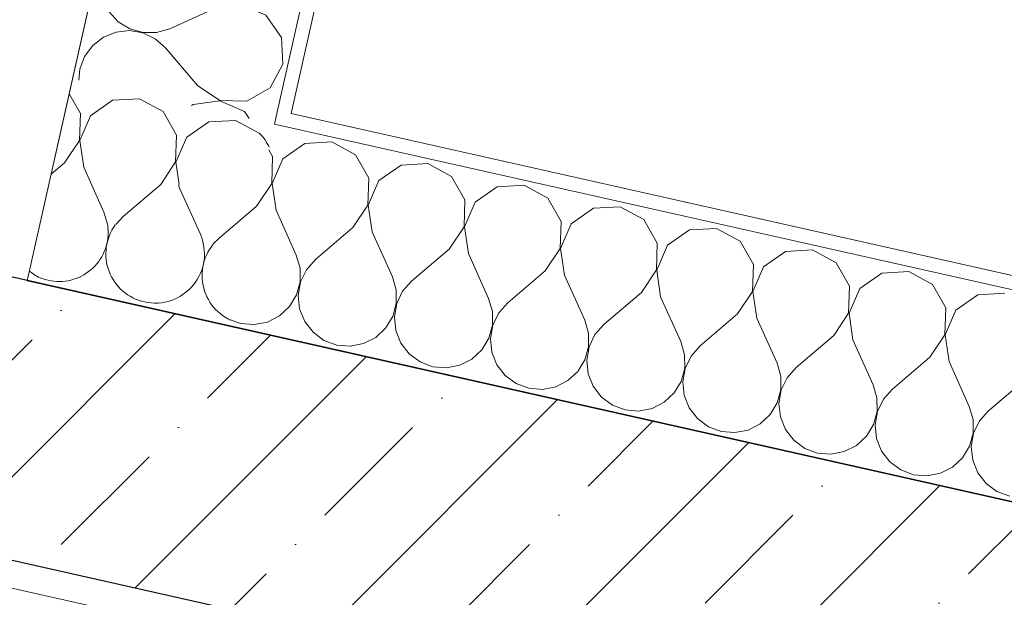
# Model space of a CAD drawing. Header units: millimetres. Extents: x -7218511 to -6645009, y 6003432 to 6221853.
# Tile 101 of 147: x -7168230 to -7167516, y 6142809 to 6143228. Entities that reach past the tile are written whole.
import ezdxf

# ---------------------------------------------------------------- set-up
doc = ezdxf.new("R2010")
doc.units = ezdxf.units.MM
doc.header["$MEASUREMENT"] = 0
for name, color, linetype in [('S - МОП.АР', 7, 'Continuous'), ('АР-Стены_внутренние_пилоны.АР', 7, 'Continuous'), ('АР-Стены_Перегородки_100_.АР', 7, 'Continuous'), ('АР-Чертеж-Размеры.АР', 7, 'Continuous')]:
    doc.layers.add(name, color=color, linetype=linetype)
for name, color, linetype, lineweight in [('АР-Стены_внутренние_пилоны.АР_Ном._пера__1', 7, 'Continuous', 30), ('АР-Стены_Перегородки_100_.АР_Ном._пера__1', 7, 'Continuous', 15), ('АР-Чертеж-Размеры.АР_Ном._пера__1', 7, 'Continuous', 0)]:
    doc.layers.add(name, color=color, linetype=linetype, lineweight=lineweight)
doc.styles.add('РЎР“Р•РќР•Р\xa0Р\x98Р\xa0_РЎРўР\x98Р›Р¬_1', font='GOST_Common.ttf')
doc.dimstyles.new('СГЕНЕРИР_СТИЛЬ__1', dxfattribs={"dimtxt": 150, "dimasz": 190, "dimexe": 0.18, "dimexo": 2000, "dimgap": 0, "dimtad": 1, "dimdec": 0, "dimzin": 0, "dimdsep": 46, "dimtxsty": 'РЎР“Р•РќР•Р\xa0Р\x98Р\xa0_РЎРўР\x98Р›Р¬_1', "dimblk": 'ARROWHEAD_6', "dimblk1": 'ARROWHEAD_6', "dimblk2": 'ARROWHEAD_6', "dimcen": 0.09, "dimclrd": 7, "dimclre": 7, "dimclrt": 7, "dimazin": 0, "dimtfac": 1, "dimtdec": 4, "dimtmove": 0, "dimatfit": 3, "dimfxl": 1, "dimtolj": 1, "dimtzin": 0, "dimarcsym": 0})
doc.dimstyles.new('СГЕНЕРИР_СТИЛЬ__17', dxfattribs={"dimtxt": 150, "dimasz": 190, "dimexe": 0.18, "dimexo": 2000, "dimgap": 0, "dimtad": 1, "dimdec": 0, "dimzin": 0, "dimdsep": 46, "dimtxsty": 'РЎР“Р•РќР•Р\xa0Р\x98Р\xa0_РЎРўР\x98Р›Р¬_1', "dimblk": 'ARROWHEAD_6', "dimblk1": 'ARROWHEAD_6', "dimblk2": 'ARROWHEAD_6', "dimcen": 0.09, "dimclrd": 7, "dimclre": 7, "dimclrt": 7, "dimazin": 0, "dimtfac": 1, "dimtdec": 4, "dimtmove": 2, "dimatfit": 3, "dimfxl": 1, "dimtolj": 1, "dimtzin": 0, "dimarcsym": 0})
pattern_1 = [(45, (-6566190.34, 6563027.8), (-111.369318, 111.369318), [0, -105, 0, -157.5]), (110, (-6565840.34, 6563027.8), (148.001588, 53.868173), [0, -77, 0, -133])]

# ---------------------------------------------------------------- blocks, each defined once
blk = doc.blocks.new('*X242', base_point=(-6566190.34, 6562677.79))
at = {"layer": 'АР-Стены_Перегородки_100_.АР_Ном._пера__1', "color": 7, "linetype": 'Continuous', "lineweight": 0}
for p, q in [((-7168185.94, 6143159.83), (-7168194.04, 6143173.98)), ((-7168162.58, 6143169.35), (-7168178.59, 6143158.18)), ((-7168143.09, 6143170.44), (-7168162.58, 6143169.35)), ((-7168125.94, 6143161.12), (-7168143.09, 6143170.44)), ((-7168186.61, 6143140.32), (-7168185.94, 6143159.83)), ((-7168178.59, 6143158.18), (-7168186.33, 6143140.26)), ((-7168116.25, 6143144.18), (-7168125.94, 6143161.12)), ((-7168092.89, 6143153.7), (-7168108.89, 6143142.52)), ((-7168073.4, 6143154.79), (-7168092.89, 6143153.7)), ((-7168056.25, 6143145.47), (-7168073.4, 6143154.79)), ((-7168116.92, 6143124.67), (-7168116.25, 6143144.18)), ((-7168108.89, 6143142.52), (-7168116.64, 6143124.6)), ((-7168056.11, 6143145.22), (-7168056.25, 6143145.47)), ((-7168197.43, 6143124.08), (-7168186.61, 6143140.32)), ((-7168186.33, 6143140.26), (-7168183.49, 6143120.94)), ((-7168197.43, 6143124.08), (-7168207.1, 6143115.82)), ((-7168183.49, 6143120.94), (-7168168.85, 6143088.37)), ((-7168127.74, 6143108.42), (-7168116.92, 6143124.67)), ((-7168116.64, 6143124.6), (-7168114.26, 6143108.4)), ((-7168127.74, 6143108.42), (-7168154.91, 6143085.24)), ((-7168166.08, 6143078.91), (-7168168.85, 6143088.37)), ((-7168154.91, 6143085.24), (-7168160.15, 6143079.34)), ((-7168166.06, 6143075.6), (-7168166.08, 6143078.91)), ((-7168222.87, 6143045.6), (-7168218.52, 6143042.38))]:
    blk.add_line(p, q, dxfattribs=at)
blk = doc.blocks.new('*X243', base_point=(-6566190.34, 6562677.79))
at = {"layer": 'АР-Стены_Перегородки_100_.АР_Ном._пера__1', "color": 7, "linetype": 'Continuous', "lineweight": 0}
for p, q in [((-7168046.56, 6143128.52), (-7168049.4, 6143133.48)), ((-7168023.2, 6143138.04), (-7168039.2, 6143126.87)), ((-7168003.71, 6143139.13), (-7168023.2, 6143138.04)), ((-7167986.56, 6143129.81), (-7168003.71, 6143139.13)), ((-7168047.22, 6143109.01), (-7168046.56, 6143128.52)), ((-7168039.2, 6143126.87), (-7168046.94, 6143108.95)), ((-7167976.87, 6143112.87), (-7167986.56, 6143129.81)), ((-7167953.5, 6143122.39), (-7167969.51, 6143111.22)), ((-7167934.02, 6143123.48), (-7167953.5, 6143122.39)), ((-7167916.87, 6143114.16), (-7167934.02, 6143123.48)), ((-7167977.53, 6143093.36), (-7167976.87, 6143112.87)), ((-7167907.17, 6143097.22), (-7167916.87, 6143114.16)), ((-7168058.05, 6143092.77), (-7168047.22, 6143109.01)), ((-7168046.94, 6143108.95), (-7168044.11, 6143089.64)), ((-7167969.51, 6143111.22), (-7167977.25, 6143093.3)), ((-7167883.81, 6143106.74), (-7167899.82, 6143095.56)), ((-7167864.32, 6143107.83), (-7167883.81, 6143106.74)), ((-7167847.17, 6143098.51), (-7167864.32, 6143107.83)), ((-7167837.48, 6143081.56), (-7167847.17, 6143098.51)), ((-7168058.05, 6143092.77), (-7168058.66, 6143092.25)), ((-7167988.35, 6143077.12), (-7167977.53, 6143093.36)), ((-7167977.25, 6143093.3), (-7167974.42, 6143073.99)), ((-7167907.84, 6143077.71), (-7167907.17, 6143097.22)), ((-7167899.82, 6143095.56), (-7167907.56, 6143077.65)), ((-7167814.12, 6143091.09), (-7167830.12, 6143079.91)), ((-7167794.63, 6143092.17), (-7167814.12, 6143091.09)), ((-7167777.48, 6143082.86), (-7167794.63, 6143092.17)), ((-7168044.11, 6143089.64), (-7168029.46, 6143057.07)), ((-7167988.35, 6143077.12), (-7168015.52, 6143053.94)), ((-7167918.66, 6143061.46), (-7167907.84, 6143077.71)), ((-7167907.56, 6143077.65), (-7167904.72, 6143058.33)), ((-7167838.15, 6143062.06), (-7167837.48, 6143081.56)), ((-7167830.12, 6143079.91), (-7167837.87, 6143061.99)), ((-7167767.79, 6143065.91), (-7167777.48, 6143082.86)), ((-7167724.94, 6143076.52), (-7167744.43, 6143075.43)), ((-7167707.79, 6143067.2), (-7167724.94, 6143076.52)), ((-7167974.42, 6143073.99), (-7167959.77, 6143041.41)), ((-7167744.43, 6143075.43), (-7167760.43, 6143064.26)), ((-7167768.45, 6143046.4), (-7167767.79, 6143065.91)), ((-7167760.43, 6143064.26), (-7167768.17, 6143046.34)), ((-7167698.1, 6143050.26), (-7167707.79, 6143067.2)), ((-7168026.7, 6143047.61), (-7168029.46, 6143057.07)), ((-7167918.66, 6143061.46), (-7167945.83, 6143038.28)), ((-7167904.72, 6143058.33), (-7167890.08, 6143025.76)), ((-7167848.97, 6143045.81), (-7167838.15, 6143062.06)), ((-7167837.87, 6143061.99), (-7167835.03, 6143042.68)), ((-7167674.73, 6143059.78), (-7167690.74, 6143048.61)), ((-7167655.25, 6143060.87), (-7167674.73, 6143059.78)), ((-7167638.1, 6143051.55), (-7167655.25, 6143060.87)), ((-7168015.52, 6143053.94), (-7168022.06, 6143046.57)), ((-7167698.76, 6143030.75), (-7167698.1, 6143050.26)), ((-7167690.74, 6143048.61), (-7167698.48, 6143030.69)), ((-7167628.41, 6143034.61), (-7167638.1, 6143051.55)), ((-7168026.63, 6143037.75), (-7168026.7, 6143047.61)), ((-7168022.06, 6143046.57), (-7168026.34, 6143037.69)), ((-7167957.01, 6143031.96), (-7167959.77, 6143041.41)), ((-7167848.97, 6143045.81), (-7167876.14, 6143022.63)), ((-7167835.03, 6143042.68), (-7167820.38, 6143010.11)), ((-7167779.28, 6143030.16), (-7167768.45, 6143046.4)), ((-7167768.17, 6143046.34), (-7167765.34, 6143027.03)), ((-7167605.04, 6143044.13), (-7167621.05, 6143032.95)), ((-7167585.55, 6143045.22), (-7167605.04, 6143044.13)), ((-7167568.4, 6143035.9), (-7167585.55, 6143045.22)), ((-7168029.25, 6143028.26), (-7168026.63, 6143037.75)), ((-7168026.34, 6143037.69), (-7168028.03, 6143027.98)), ((-7167945.83, 6143038.28), (-7167952.37, 6143030.92)), ((-7167629.07, 6143015.1), (-7167628.41, 6143034.61)), ((-7167558.71, 6143018.95), (-7167568.4, 6143035.9)), ((-7168034.37, 6143019.84), (-7168029.25, 6143028.26)), ((-7168028.03, 6143027.98), (-7168027.01, 6143018.18)), ((-7167956.93, 6143022.1), (-7167957.01, 6143031.96)), ((-7167952.37, 6143030.92), (-7167956.65, 6143022.04)), ((-7167779.28, 6143030.16), (-7167806.45, 6143006.98)), ((-7167765.34, 6143027.03), (-7167750.69, 6142994.46)), ((-7167709.58, 6143014.51), (-7167698.76, 6143030.75)), ((-7167698.48, 6143030.69), (-7167695.65, 6143011.38)), ((-7167621.05, 6143032.95), (-7167628.79, 6143015.04)), ((-7167535.35, 6143028.47), (-7167551.36, 6143017.3)), ((-7167515.86, 6143029.56), (-7167535.35, 6143028.47)), ((-7168041.59, 6143013.14), (-7168034.37, 6143019.84)), ((-7167959.56, 6143012.6), (-7167956.93, 6143022.1)), ((-7167956.65, 6143022.04), (-7167958.34, 6143012.33)), ((-7167887.31, 6143016.3), (-7167890.08, 6143025.76)), ((-7167876.14, 6143022.63), (-7167882.68, 6143015.26)), ((-7168050.37, 6143008.66), (-7168041.59, 6143013.14)), ((-7168027.01, 6143018.18), (-7168023.34, 6143009.04)), ((-7167964.67, 6143004.18), (-7167959.56, 6143012.6)), ((-7167958.34, 6143012.33), (-7167957.32, 6143002.53)), ((-7167887.24, 6143006.45), (-7167887.31, 6143016.3)), ((-7167882.68, 6143015.26), (-7167886.96, 6143006.39)), ((-7167709.58, 6143014.51), (-7167736.75, 6142991.33)), ((-7167639.89, 6142998.85), (-7167629.07, 6143015.1)), ((-7167628.79, 6143015.04), (-7167625.95, 6142995.72)), ((-7167559.38, 6142999.45), (-7167558.71, 6143018.95)), ((-7167551.36, 6143017.3), (-7167559.1, 6142999.38)), ((-7168077.07, 6143010.28), (-7168069.86, 6143007.57)), ((-7168069.86, 6143007.57), (-7168060.04, 6143006.76)), ((-7168060.04, 6143006.76), (-7168050.37, 6143008.66)), ((-7168023.34, 6143009.04), (-7168017.32, 6143001.24)), ((-7167889.86, 6142996.95), (-7167887.24, 6143006.45)), ((-7167886.96, 6143006.39), (-7167888.65, 6142996.68)), ((-7167817.62, 6143000.65), (-7167820.38, 6143010.11)), ((-7167806.45, 6143006.98), (-7167812.99, 6142999.61)), ((-7167695.65, 6143011.38), (-7167681, 6142978.8)), ((-7168017.32, 6143001.24), (-7168009.39, 6142995.39)), ((-7167971.9, 6142997.48), (-7167964.67, 6143004.18)), ((-7167957.32, 6143002.53), (-7167953.65, 6142993.38)), ((-7167817.55, 6142990.8), (-7167817.62, 6143000.65)), ((-7167812.99, 6142999.61), (-7167817.27, 6142990.73)), ((-7167639.89, 6142998.85), (-7167667.06, 6142975.67)), ((-7167570.2, 6142983.2), (-7167559.38, 6142999.45)), ((-7167559.1, 6142999.38), (-7167556.26, 6142980.07)), ((-7168009.39, 6142995.39), (-7168000.17, 6142991.92)), ((-7168000.17, 6142991.92), (-7167990.35, 6142991.11)), ((-7167990.35, 6142991.11), (-7167980.68, 6142993.01)), ((-7167980.68, 6142993.01), (-7167971.9, 6142997.48)), ((-7167953.65, 6142993.38), (-7167947.63, 6142985.59)), ((-7167894.98, 6142988.53), (-7167889.86, 6142996.95)), ((-7167888.65, 6142996.68), (-7167887.62, 6142986.88)), ((-7167820.17, 6142981.3), (-7167817.55, 6142990.8)), ((-7167817.27, 6142990.73), (-7167818.96, 6142981.03)), ((-7167747.93, 6142985), (-7167750.69, 6142994.46)), ((-7167736.75, 6142991.33), (-7167743.29, 6142983.96)), ((-7167625.95, 6142995.72), (-7167611.31, 6142963.15)), ((-7167947.63, 6142985.59), (-7167939.7, 6142979.73)), ((-7167902.21, 6142981.83), (-7167894.98, 6142988.53)), ((-7167887.62, 6142986.88), (-7167883.96, 6142977.73)), ((-7167747.86, 6142975.14), (-7167747.93, 6142985)), ((-7167743.29, 6142983.96), (-7167747.57, 6142975.08)), ((-7167939.7, 6142979.73), (-7167930.47, 6142976.27)), ((-7167920.65, 6142975.46), (-7167910.99, 6142977.36)), ((-7167910.99, 6142977.36), (-7167902.21, 6142981.83)), ((-7167883.96, 6142977.73), (-7167877.93, 6142969.93)), ((-7167825.29, 6142972.88), (-7167820.17, 6142981.3)), ((-7167818.96, 6142981.03), (-7167817.93, 6142971.23)), ((-7167678.24, 6142969.35), (-7167681, 6142978.8)), ((-7167570.2, 6142983.2), (-7167597.37, 6142960.02)), ((-7167556.26, 6142980.07), (-7167541.61, 6142947.5)), ((-7167930.47, 6142976.27), (-7167920.65, 6142975.46)), ((-7167877.93, 6142969.93), (-7167870.01, 6142964.08)), ((-7167832.51, 6142966.18), (-7167825.29, 6142972.88)), ((-7167817.93, 6142971.23), (-7167814.27, 6142962.08)), ((-7167750.48, 6142965.65), (-7167747.86, 6142975.14)), ((-7167747.57, 6142975.08), (-7167749.26, 6142965.37)), ((-7167678.16, 6142959.49), (-7167678.24, 6142969.35)), ((-7167667.06, 6142975.67), (-7167673.6, 6142968.3)), ((-7167870.01, 6142964.08), (-7167860.78, 6142960.62)), ((-7167841.29, 6142961.71), (-7167832.51, 6142966.18)), ((-7167755.6, 6142957.23), (-7167750.48, 6142965.65)), ((-7167749.26, 6142965.37), (-7167748.24, 6142955.57)), ((-7167673.6, 6142968.3), (-7167677.88, 6142959.43)), ((-7167608.54, 6142953.69), (-7167611.31, 6142963.15)), ((-7167500.51, 6142967.55), (-7167527.68, 6142944.37)), ((-7167860.78, 6142960.62), (-7167850.96, 6142959.8)), ((-7167850.96, 6142959.8), (-7167841.29, 6142961.71)), ((-7167814.27, 6142962.08), (-7167808.24, 6142954.28)), ((-7167762.82, 6142950.53), (-7167755.6, 6142957.23)), ((-7167748.24, 6142955.57), (-7167744.57, 6142946.43)), ((-7167680.79, 6142949.99), (-7167678.16, 6142959.49)), ((-7167677.88, 6142959.43), (-7167679.57, 6142949.72)), ((-7167597.37, 6142960.02), (-7167603.91, 6142952.65)), ((-7167808.24, 6142954.28), (-7167800.31, 6142948.43)), ((-7167800.31, 6142948.43), (-7167791.09, 6142944.96)), ((-7167771.6, 6142946.05), (-7167762.82, 6142950.53)), ((-7167685.9, 6142941.57), (-7167680.79, 6142949.99)), ((-7167679.57, 6142949.72), (-7167678.55, 6142939.92)), ((-7167608.47, 6142943.84), (-7167608.54, 6142953.69)), ((-7167603.91, 6142952.65), (-7167608.19, 6142943.78)), ((-7167791.09, 6142944.96), (-7167781.27, 6142944.15)), ((-7167781.27, 6142944.15), (-7167771.6, 6142946.05)), ((-7167744.57, 6142946.43), (-7167738.55, 6142938.63)), ((-7167693.13, 6142934.87), (-7167685.9, 6142941.57)), ((-7167611.09, 6142934.34), (-7167608.47, 6142943.84)), ((-7167608.19, 6142943.78), (-7167609.88, 6142934.07)), ((-7167538.85, 6142938.04), (-7167541.61, 6142947.5)), ((-7167527.68, 6142944.37), (-7167534.22, 6142937)), ((-7167738.55, 6142938.63), (-7167730.62, 6142932.78)), ((-7167701.91, 6142930.4), (-7167693.13, 6142934.87)), ((-7167678.55, 6142939.92), (-7167674.88, 6142930.77)), ((-7167616.21, 6142925.92), (-7167611.09, 6142934.34)), ((-7167609.88, 6142934.07), (-7167608.85, 6142924.27)), ((-7167538.78, 6142928.19), (-7167538.85, 6142938.04)), ((-7167534.22, 6142937), (-7167538.5, 6142928.12)), ((-7167730.62, 6142932.78), (-7167721.4, 6142929.31)), ((-7167721.4, 6142929.31), (-7167711.58, 6142928.5)), ((-7167711.58, 6142928.5), (-7167701.91, 6142930.4)), ((-7167674.88, 6142930.77), (-7167668.86, 6142922.98)), ((-7167541.4, 6142918.69), (-7167538.78, 6142928.19)), ((-7167538.5, 6142928.12), (-7167540.19, 6142918.42)), ((-7167668.86, 6142922.98), (-7167660.93, 6142917.12)), ((-7167623.44, 6142919.22), (-7167616.21, 6142925.92)), ((-7167608.85, 6142924.27), (-7167605.19, 6142915.12)), ((-7167660.93, 6142917.12), (-7167651.71, 6142913.66)), ((-7167651.71, 6142913.66), (-7167641.88, 6142912.85)), ((-7167641.88, 6142912.85), (-7167632.22, 6142914.75)), ((-7167632.22, 6142914.75), (-7167623.44, 6142919.22)), ((-7167605.19, 6142915.12), (-7167599.16, 6142907.32)), ((-7167546.52, 6142910.27), (-7167541.4, 6142918.69)), ((-7167540.19, 6142918.42), (-7167539.16, 6142908.62)), ((-7167599.16, 6142907.32), (-7167591.24, 6142901.47)), ((-7167553.74, 6142903.57), (-7167546.52, 6142910.27)), ((-7167539.16, 6142908.62), (-7167535.5, 6142899.47)), ((-7167591.24, 6142901.47), (-7167582.01, 6142898.01)), ((-7167582.01, 6142898.01), (-7167572.19, 6142897.19)), ((-7167572.19, 6142897.19), (-7167562.52, 6142899.1)), ((-7167562.52, 6142899.1), (-7167553.74, 6142903.57)), ((-7167535.5, 6142899.47), (-7167529.47, 6142891.67)), ((-7167529.47, 6142891.67), (-7167521.54, 6142885.82)), ((-7167521.54, 6142885.82), (-7167512.32, 6142882.35))]:
    blk.add_line(p, q, dxfattribs=at)
blk = doc.blocks.new('*X244', base_point=(-6566190.34, 6562677.79))
at = {"layer": 'АР-Стены_Перегородки_100_.АР_Ном._пера__1', "color": 7, "linetype": 'Continuous', "lineweight": 0}
for p, q in [((-7168113.8, 6143105.29), (-7168099.15, 6143072.72)), ((-7168058.66, 6143092.25), (-7168085.21, 6143069.59))]:
    blk.add_line(p, q, dxfattribs=at)
for centre, start, end in [((-7168081.23, 6143119.94), 25.48602, 45.15098), ((-7168081.23, 6143119.94), 199.53183, 204.21162), ((-7168131.73, 6143058.07), 144.08826, 257.34172), ((-7168201.42, 6143073.73), 257.34172, 3.30431), ((-7168131.73, 6143058.07), 257.34172, 24.21162), ((-7168062.03, 6143042.42), 130.47183, 245.00939), ((-7168201.42, 6143073.73), 241.37851, 257.34172)]:
    blk.add_arc(centre, 35.71, start, end, dxfattribs=at)
blk = doc.blocks.new('Стена_107_3', base_point=(-7165572.62, 6142525.04))
at = {"layer": 'АР-Стены_Перегородки_100_.АР', "linetype": 'Continuous', "lineweight": 0, "true_color": 0x000000}
h = blk.add_hatch(dxfattribs=at)
h.set_pattern_fill('ШТУКАТУРКА__ГИПС_01_0003', color=18, style=0, pattern_type=2)
h.set_pattern_definition(pattern_1)
h.paths.add_polyline_path([(-7168045.21, 6143152.11), (-7168033.26, 6143159.68), (-7168043.02, 6143161.87)])
h = blk.add_hatch(dxfattribs=at)
h.set_pattern_fill('ШТУКАТУРКА__ГИПС_01_0003', color=18, style=0, pattern_type=2)
h.set_pattern_definition(pattern_1)
h.paths.add_polyline_path([(-7168033.26, 6143159.68), (-7168045.21, 6143152.11), (-7168035.46, 6143149.92)])
h = blk.add_hatch(dxfattribs=at)
h.set_pattern_fill('ШТУКАТУРКА__ГИПС_01_0003', color=18, style=0, pattern_type=2)
h.set_pattern_definition(pattern_1)
h.paths.add_polyline_path([(-7168035.46, 6143149.92), (-7165557.29, 6142593.34), (-7165555.09, 6142603.1), (-7168033.26, 6143159.68)])
at = {"layer": 'АР-Стены_Перегородки_100_.АР_Ном._пера__1', "color": 7, "linetype": 'Continuous', "lineweight": 0}
for p in [(-7168043.02, 6143161.87), (-7165557.29, 6142593.34)]:
    blk.add_line(p, (-7168045.21, 6143152.11), dxfattribs=at)
at = {"layer": 'АР-Стены_Перегородки_100_.АР_Ном._пера__1', "color": 7, "linetype": 'Continuous', "lineweight": 0, "flags": 128}
for points in [[(-7168224.44, 6143038.63), (-7168191.57, 6143184.98)], [(-7165555.09, 6142603.1), (-7168033.26, 6143159.68)], [(-7168224.44, 6143038.63), (-7165590.16, 6142446.99)]]:
    blk.add_lwpolyline(points, dxfattribs=at)
at = {"layer": 'АР-Стены_Перегородки_100_.АР', "color": 7, "lineweight": 0}
for name in ['*X242', '*X244', '*X243']:
    blk.add_blockref(name, (-6566190.34, 6562677.79), dxfattribs=at)
blk = doc.blocks.new('Стена_115_3', base_point=(-7168273.22, 6143049.59))
at = {"layer": 'АР-Стены_Перегородки_100_.АР', "linetype": 'Continuous', "lineweight": 0, "true_color": 0x000000}
h = blk.add_hatch(dxfattribs=at)
h.set_pattern_fill('БУТ__50__0003', color=18, style=0, pattern_type=2)
h.set_pattern_definition([(45, (-6566190.34, 6562677.8), (-169.70563, 169.70563), []), (90, (-6566360.05, 6562847.5), (-216, 0), [0, -144, 0, -216]), (155, (-6566190.34, 6563017.2), (91.285545, 195.76248), [0, -105.6, 0, -182.4])])
h.paths.add_polyline_path([(-7168247.44, 6143392.55), (-7168322, 6143060.54), (-7168224.44, 6143038.63), (-7168149.87, 6143370.64)])
at = {"layer": 'АР-Стены_Перегородки_100_.АР_Ном._пера__1', "color": 7, "linetype": 'Continuous', "lineweight": 15, "flags": 128}
for points in [[(-7168247.44, 6143392.55), (-7168322, 6143060.54)], [(-7168224.44, 6143038.63), (-7168149.87, 6143370.64)]]:
    blk.add_lwpolyline(points, dxfattribs=at)
blk = doc.blocks.new('*X267', base_point=(-6566190.34, 6562677.79))
at = {"layer": 'АР-Стены_Перегородки_100_.АР_Ном._пера__1', "color": 7, "linetype": 'Continuous', "lineweight": 0}
for p, q in [((-7168091.08, 6143613.67), (-7168092.42, 6143610.09)), ((-7168092.42, 6143610.09), (-7168093.24, 6143600.27)), ((-7168093.24, 6143600.27), (-7168091.34, 6143590.61)), ((-7168091.34, 6143590.61), (-7168086.86, 6143581.83)), ((-7167999.42, 6143593.08), (-7167990.98, 6143587.46)), ((-7168010.36, 6143584.34), (-7168042.93, 6143569.69)), ((-7167991.05, 6143587.18), (-7168010.36, 6143584.34)), ((-7167973.13, 6143579.44), (-7167991.05, 6143587.18)), ((-7167990.98, 6143587.46), (-7167971.48, 6143586.79)), ((-7167971.48, 6143586.79), (-7167971.47, 6143586.8)), ((-7168086.86, 6143581.83), (-7168080.16, 6143574.6)), ((-7167966.74, 6143570.29), (-7167973.13, 6143579.44)), ((-7168080.16, 6143574.6), (-7168071.74, 6143569.48)), ((-7168071.74, 6143569.48), (-7168062.24, 6143566.86)), ((-7168052.39, 6143566.93), (-7168042.93, 6143569.69)), ((-7168090.96, 6143563.58), (-7168098.76, 6143557.55)), ((-7168081.82, 6143567.24), (-7168090.96, 6143563.58)), ((-7168072.01, 6143568.27), (-7168081.82, 6143567.24)), ((-7168062.31, 6143566.58), (-7168072.01, 6143568.27)), ((-7168053.43, 6143562.3), (-7168062.31, 6143566.58)), ((-7168062.24, 6143566.86), (-7168052.39, 6143566.93)), ((-7168046.06, 6143555.76), (-7168053.43, 6143562.3)), ((-7168098.76, 6143557.55), (-7168104.61, 6143549.63)), ((-7168026.29, 6143532.58), (-7168046.06, 6143555.76)), ((-7168104.61, 6143549.63), (-7168108.08, 6143540.4)), ((-7168108.08, 6143540.4), (-7168108.89, 6143530.58)), ((-7168108.89, 6143530.58), (-7168106.99, 6143520.91)), ((-7168106.99, 6143520.91), (-7168102.52, 6143512.13)), ((-7168102.52, 6143512.13), (-7168095.82, 6143504.91)), ((-7168095.82, 6143504.91), (-7168087.4, 6143499.79)), ((-7168097.47, 6143497.55), (-7168106.62, 6143493.89)), ((-7168087.67, 6143498.58), (-7168097.47, 6143497.55)), ((-7168081.65, 6143497.53), (-7168087.67, 6143498.58)), ((-7168087.4, 6143499.79), (-7168080.91, 6143498)), ((-7168106.62, 6143493.89), (-7168114.41, 6143487.86)), ((-7168114.41, 6143487.86), (-7168120.27, 6143479.93)), ((-7168120.27, 6143479.93), (-7168123.65, 6143470.94))]:
    blk.add_line(p, q, dxfattribs=at)
blk = doc.blocks.new('*X268', base_point=(-6566190.34, 6562677.79))
at = {"layer": 'АР-Стены_Перегородки_100_.АР_Ном._пера__1', "color": 7, "linetype": 'Continuous', "lineweight": 0}
for p, q in [((-7168124.01, 6143467.32), (-7168124.54, 6143460.89)), ((-7168124.54, 6143460.89), (-7168122.64, 6143451.22)), ((-7168122.64, 6143451.22), (-7168118.17, 6143442.44)), ((-7168118.17, 6143442.44), (-7168111.47, 6143435.22)), ((-7168041.67, 6143444.96), (-7168074.24, 6143430.31)), ((-7168031.24, 6143446.49), (-7168041.67, 6143444.96)), ((-7168004.44, 6143440.05), (-7168006.44, 6143440.92)), ((-7168111.47, 6143435.22), (-7168103.05, 6143430.1)), ((-7167993.26, 6143424.05), (-7168004.44, 6143440.05)), ((-7168113.12, 6143427.86), (-7168122.27, 6143424.19)), ((-7168103.32, 6143428.88), (-7168113.12, 6143427.86)), ((-7168093.61, 6143427.19), (-7168103.32, 6143428.88)), ((-7168103.05, 6143430.1), (-7168093.55, 6143427.48)), ((-7168084.74, 6143422.91), (-7168093.61, 6143427.19)), ((-7168093.55, 6143427.48), (-7168083.7, 6143427.55)), ((-7168083.7, 6143427.55), (-7168074.24, 6143430.31)), ((-7168122.27, 6143424.19), (-7168130.07, 6143418.17)), ((-7168077.37, 6143416.37), (-7168084.74, 6143422.91)), ((-7167992.17, 6143404.56), (-7167993.26, 6143424.05)), ((-7168130.07, 6143418.17), (-7168135.92, 6143410.24)), ((-7168054.19, 6143389.2), (-7168077.37, 6143416.37)), ((-7168135.92, 6143410.24), (-7168139.38, 6143401.02)), ((-7168139.38, 6143401.02), (-7168140.2, 6143391.2)), ((-7168001.49, 6143387.41), (-7167992.17, 6143404.56)), ((-7168140.2, 6143391.2), (-7168138.3, 6143381.53)), ((-7168054.19, 6143389.2), (-7168037.94, 6143378.38)), ((-7168018.44, 6143377.72), (-7168001.49, 6143387.41)), ((-7168138.3, 6143381.53), (-7168133.82, 6143372.75)), ((-7168038.01, 6143378.1), (-7168057.32, 6143375.26)), ((-7168020.09, 6143370.36), (-7168038.01, 6143378.1)), ((-7168037.94, 6143378.38), (-7168018.44, 6143377.72)), ((-7168133.82, 6143372.75), (-7168127.12, 6143365.52)), ((-7168057.32, 6143375.26), (-7168089.89, 6143360.62)), ((-7168008.92, 6143354.35), (-7168020.09, 6143370.36)), ((-7168127.12, 6143365.52), (-7168118.7, 6143360.41)), ((-7168128.78, 6143358.17), (-7168137.92, 6143354.5)), ((-7168118.97, 6143359.19), (-7168128.78, 6143358.17)), ((-7168109.27, 6143357.5), (-7168118.97, 6143359.19)), ((-7168118.7, 6143360.41), (-7168109.2, 6143357.78)), ((-7168100.39, 6143353.22), (-7168109.27, 6143357.5)), ((-7168109.2, 6143357.78), (-7168099.35, 6143357.86)), ((-7168099.35, 6143357.86), (-7168089.89, 6143360.62)), ((-7168145.72, 6143348.48), (-7168151.57, 6143340.55)), ((-7168137.92, 6143354.5), (-7168145.72, 6143348.48)), ((-7168093.02, 6143346.68), (-7168100.39, 6143353.22)), ((-7168007.83, 6143334.86), (-7168008.92, 6143354.35)), ((-7168151.57, 6143340.55), (-7168155.04, 6143331.33)), ((-7168069.84, 6143319.51), (-7168093.02, 6143346.68)), ((-7168017.15, 6143317.71), (-7168007.83, 6143334.86)), ((-7168155.04, 6143331.33), (-7168155.85, 6143321.51)), ((-7168155.85, 6143321.51), (-7168153.95, 6143311.84)), ((-7168069.84, 6143319.51), (-7168053.6, 6143308.69)), ((-7168034.09, 6143308.02), (-7168017.15, 6143317.71)), ((-7168153.95, 6143311.84), (-7168149.48, 6143303.06)), ((-7168072.97, 6143305.57), (-7168105.55, 6143290.93)), ((-7168053.66, 6143308.41), (-7168072.97, 6143305.57)), ((-7168035.74, 6143300.67), (-7168053.66, 6143308.41)), ((-7168053.6, 6143308.69), (-7168034.09, 6143308.02)), ((-7168149.48, 6143303.06), (-7168142.78, 6143295.83)), ((-7168024.57, 6143284.66), (-7168035.74, 6143300.67)), ((-7168142.78, 6143295.83), (-7168134.36, 6143290.71)), ((-7168134.36, 6143290.71), (-7168124.86, 6143288.09)), ((-7168115, 6143288.16), (-7168105.55, 6143290.93)), ((-7168153.58, 6143284.81), (-7168161.37, 6143278.78)), ((-7168144.43, 6143288.47), (-7168153.58, 6143284.81)), ((-7168134.63, 6143289.5), (-7168144.43, 6143288.47)), ((-7168124.92, 6143287.81), (-7168134.63, 6143289.5)), ((-7168116.04, 6143283.53), (-7168124.92, 6143287.81)), ((-7168124.86, 6143288.09), (-7168115, 6143288.16)), ((-7168108.68, 6143276.99), (-7168116.04, 6143283.53)), ((-7168023.48, 6143265.17), (-7168024.57, 6143284.66)), ((-7168161.37, 6143278.78), (-7168167.23, 6143270.86)), ((-7168085.5, 6143249.82), (-7168108.68, 6143276.99)), ((-7168167.23, 6143270.86), (-7168170.69, 6143261.63)), ((-7168032.8, 6143248.02), (-7168023.48, 6143265.17)), ((-7168170.69, 6143261.63), (-7168171.5, 6143251.81)), ((-7168171.5, 6143251.81), (-7168169.6, 6143242.14)), ((-7168085.5, 6143249.82), (-7168069.25, 6143239)), ((-7168049.74, 6143238.33), (-7168032.8, 6143248.02)), ((-7168169.6, 6143242.14), (-7168165.13, 6143233.36)), ((-7168088.63, 6143235.88), (-7168121.2, 6143221.23)), ((-7168069.31, 6143238.72), (-7168088.63, 6143235.88)), ((-7168051.4, 6143230.97), (-7168069.31, 6143238.72)), ((-7168069.25, 6143239), (-7168049.74, 6143238.33)), ((-7168165.13, 6143233.36), (-7168158.43, 6143226.14)), ((-7168040.22, 6143214.97), (-7168051.4, 6143230.97)), ((-7168150.28, 6143219.81), (-7168160.08, 6143218.78)), ((-7168158.43, 6143226.14), (-7168150.01, 6143221.02)), ((-7168140.57, 6143218.12), (-7168150.28, 6143219.81)), ((-7168150.01, 6143221.02), (-7168140.51, 6143218.4)), ((-7168130.66, 6143218.47), (-7168121.2, 6143221.23)), ((-7168169.23, 6143215.12), (-7168177.03, 6143209.09)), ((-7168160.08, 6143218.78), (-7168169.23, 6143215.12)), ((-7168131.7, 6143213.84), (-7168140.57, 6143218.12)), ((-7168140.51, 6143218.4), (-7168130.66, 6143218.47)), ((-7168124.33, 6143207.3), (-7168131.7, 6143213.84)), ((-7168039.13, 6143195.48), (-7168040.22, 6143214.97)), ((-7168177.03, 6143209.09), (-7168182.88, 6143201.17)), ((-7168101.15, 6143180.13), (-7168124.33, 6143207.3)), ((-7168182.88, 6143201.17), (-7168186.34, 6143191.94)), ((-7168186.34, 6143191.94), (-7168187, 6143183.96)), ((-7168048.45, 6143178.33), (-7168039.13, 6143195.48)), ((-7168101.15, 6143180.13), (-7168084.9, 6143169.3)), ((-7168065.4, 6143168.64), (-7168048.45, 6143178.33)), ((-7168084.9, 6143169.3), (-7168065.4, 6143168.64)), ((-7168104.28, 6143166.19), (-7168105.48, 6143165.65)), ((-7168084.97, 6143169.02), (-7168104.28, 6143166.19)), ((-7168067.05, 6143161.28), (-7168084.97, 6143169.02)), ((-7168063.52, 6143156.23), (-7168067.05, 6143161.28))]:
    blk.add_line(p, q, dxfattribs=at)
blk = doc.blocks.new('*X269', base_point=(-6566190.34, 6562677.79))
at = {"layer": 'АР-Стены_Перегородки_100_.АР_Ном._пера__1', "color": 7, "linetype": 'Continuous', "lineweight": 0}
for p, q in [((-7167961.96, 6143563.43), (-7167966.74, 6143570.29)), ((-7167960.87, 6143543.94), (-7167961.96, 6143563.43)), ((-7167970.19, 6143526.79), (-7167960.87, 6143543.94)), ((-7168022.88, 6143528.59), (-7168026.29, 6143532.58)), ((-7168022.88, 6143528.59), (-7168006.64, 6143517.77)), ((-7167987.13, 6143517.1), (-7167970.19, 6143526.79)), ((-7168026.01, 6143514.65), (-7168058.59, 6143500)), ((-7168006.7, 6143517.48), (-7168026.01, 6143514.65)), ((-7167988.78, 6143509.74), (-7168006.7, 6143517.48)), ((-7168006.64, 6143517.77), (-7167987.13, 6143517.1)), ((-7167977.61, 6143493.74), (-7167988.78, 6143509.74)), ((-7168077.96, 6143496.89), (-7168081.65, 6143497.53)), ((-7168080.91, 6143498), (-7168077.9, 6143497.17)), ((-7168068.04, 6143497.24), (-7168058.59, 6143500)), ((-7168069.08, 6143492.61), (-7168077.96, 6143496.89)), ((-7168077.9, 6143497.17), (-7168068.04, 6143497.24)), ((-7168061.72, 6143486.06), (-7168069.08, 6143492.61)), ((-7167976.52, 6143474.25), (-7167977.61, 6143493.74)), ((-7168038.54, 6143458.9), (-7168061.72, 6143486.06)), ((-7168123.73, 6143470.71), (-7168124.01, 6143467.32)), ((-7168123.65, 6143470.94), (-7168123.73, 6143470.71)), ((-7167985.84, 6143457.1), (-7167976.52, 6143474.25)), ((-7168038.54, 6143458.9), (-7168022.29, 6143448.07)), ((-7168002.78, 6143447.41), (-7167985.84, 6143457.1)), ((-7168022.35, 6143447.79), (-7168031.24, 6143446.49)), ((-7168006.44, 6143440.92), (-7168022.35, 6143447.79)), ((-7168022.29, 6143448.07), (-7168002.78, 6143447.41))]:
    blk.add_line(p, q, dxfattribs=at)
blk = doc.blocks.new('Стена_116_3', base_point=(-7168128.85, 6143099.16))
at = {"layer": 'АР-Стены_Перегородки_100_.АР', "linetype": 'Continuous', "lineweight": 0, "true_color": 0x000000}
h = blk.add_hatch(dxfattribs=at)
h.set_pattern_fill('ШТУКАТУРКА__ГИПС_01_0003', color=18, style=0, pattern_type=2)
h.set_pattern_definition(pattern_1)
h.paths.add_polyline_path([(-7167948.73, 6143581.69), (-7167936.78, 6143589.26), (-7167946.54, 6143591.45)])
h = blk.add_hatch(dxfattribs=at)
h.set_pattern_fill('ШТУКАТУРКА__ГИПС_01_0003', color=18, style=0, pattern_type=2)
h.set_pattern_definition(pattern_1)
h.paths.add_polyline_path([(-7167948.73, 6143581.69), (-7167938.97, 6143579.5), (-7167936.78, 6143589.26)])
h = blk.add_hatch(dxfattribs=at)
h.set_pattern_fill('ШТУКАТУРКА__ГИПС_01_0003', color=18, style=0, pattern_type=2)
h.set_pattern_definition(pattern_1)
h.paths.add_polyline_path([(-7167948.73, 6143581.69), (-7168043.02, 6143161.87), (-7168033.26, 6143159.68), (-7167938.97, 6143579.5)])
at = {"layer": 'АР-Стены_Перегородки_100_.АР_Ном._пера__1', "color": 7, "linetype": 'Continuous', "lineweight": 0}
for p, q in [((-7167948.73, 6143581.69), (-7168095.08, 6143614.56)), ((-7167981.6, 6143435.34), (-7167948.73, 6143581.69)), ((-7168043.02, 6143161.87), (-7167981.6, 6143435.34)), ((-7168043.02, 6143161.87), (-7168045.21, 6143152.11))]:
    blk.add_line(p, q, dxfattribs=at)
at = {"layer": 'АР-Стены_Перегородки_100_.АР_Ном._пера__1', "color": 7, "linetype": 'Continuous', "lineweight": 0, "flags": 128}
for points in [[(-7167936.78, 6143589.26), (-7167946.54, 6143591.45)], [(-7168033.26, 6143159.68), (-7167936.78, 6143589.26)], [(-7168127.95, 6143468.21), (-7168191.57, 6143184.98)]]:
    blk.add_lwpolyline(points, dxfattribs=at)
at = {"layer": 'АР-Стены_Перегородки_100_.АР', "color": 7, "lineweight": 0}
for name in ['*X267', '*X269', '*X268']:
    blk.add_blockref(name, (-6566190.34, 6562677.79), dxfattribs=at)
blk = doc.blocks.new('Стена_138_3', base_point=(-7168848.86, 6143178.87))
at = {"layer": 'АР-Стены_внутренние_пилоны.АР', "linetype": 'Continuous', "lineweight": 0, "true_color": 0x000000}
h = blk.add_hatch(dxfattribs=at)
h.set_pattern_fill('ЖЕЛЕЗОБЕТОН__PROJECT__0003', color=18, style=0, pattern_type=2)
h.set_pattern_definition([(45, (-6566190.34, 6562677.8), (-84.852814, 84.852814), []), (45, (-6566232.77, 6562720.22), (-84.852814, 84.852814), [90, -30, 0, -30])])
h.paths.add_polyline_path([(-7168653.72, 6143135.05), (-7168697.55, 6142939.91), (-7165750.96, 6142278.12), (-7165707.13, 6142473.26)])
h = blk.add_hatch(dxfattribs=at)
h.set_pattern_fill('ШТУКАТУРКА__ГИПС_01_0003', color=18, style=0, pattern_type=2)
h.set_pattern_definition(pattern_1)
h.paths.add_polyline_path([(-7168897.07, 6142964.22), (-7165755.34, 6142258.6), (-7165750.96, 6142278.12), (-7168892.69, 6142983.73)])
at = {"layer": 'АР-Стены_внутренние_пилоны.АР_Ном._пера__1', "color": 7, "linetype": 'Continuous', "lineweight": 30}
blk.add_line((-7168697.55, 6142939.91), (-7165750.96, 6142278.12), dxfattribs=at)
at = {"layer": 'АР-Стены_внутренние_пилоны.АР_Ном._пера__1', "color": 7, "linetype": 'Continuous', "lineweight": 30, "flags": 128}
blk.add_lwpolyline([(-7165707.13, 6142473.26), (-7168653.72, 6143135.05)], dxfattribs=at)
at = {"layer": 'АР-Стены_внутренние_пилоны.АР_Ном._пера__1', "color": 7, "linetype": 'Continuous', "lineweight": 0, "flags": 128}
blk.add_lwpolyline([(-7168916.59, 6142968.6), (-7165755.34, 6142258.6)], dxfattribs=at)
blk = doc.blocks.new('*D668', base_point=(-6566190.34, 6562677.79))
at = {"layer": 'АР-Чертеж-Размеры.АР_Ном._пера__1', "color": 7, "linetype": 'Continuous', "lineweight": 0, "transparency": 16777216}
for p, q in [((-7167892.04, 6143788.47), (-7167974.21, 6143422.59)), ((-7167813.64, 6143681.18), (-7168052.61, 6143529.87)), ((-7167933.12, 6143605.53), (-7168079.48, 6143638.4)), ((-7165357.43, 6143027.04), (-7167933.12, 6143605.53)), ((-7165316.35, 6143209.98), (-7165415.93, 6142766.57)), ((-7165476.92, 6142951.39), (-7165237.95, 6143102.7)), ((-7165211.08, 6142994.17), (-7165357.43, 6143027.04))]:
    blk.add_line(p, q, dxfattribs=at)
at = {"layer": 'АР-Чертеж-Размеры.АР_Ном._пера__1', "color": 7, "lineweight": 0, "transparency": 16777216, "insert": (-7166878.75, 6143399.47), "char_height": 150, "attachment_point": 7, "rotation": 347.34172, "style": 'РЎР“Р•РќР•Р\xa0Р\x98Р\xa0_РЎРўР\x98Р›Р¬_1'}
blk.add_mtext('\\A1;{\\pql;\\fGOST Common|b0|i0|c204|p0;\\W1.000000;2\xa0640}', dxfattribs=at)
blk = doc.blocks.new('ARROWHEAD_6')
at = {"color": 0, "linetype": 'Continuous', "lineweight": 0}
for p, q in [((-0.5, -0.5), (0.5, 0.5)), ((0, 0), (-1, 0))]:
    blk.add_line(p, q, dxfattribs=at)
blk = doc.blocks.new('*D669', base_point=(-6566190.34, 6562677.79))
at = {"layer": 'АР-Чертеж-Размеры.АР_Ном._пера__1', "color": 7, "linetype": 'Continuous', "lineweight": 0, "transparency": 16777216}
for p, q in [((-7165079.51, 6144264.55), (-7165327.19, 6143161.76)), ((-7168249.98, 6144202.55), (-7168332.16, 6143836.66)), ((-7168171.59, 6144095.26), (-7168410.55, 6143943.95)), ((-7168291.07, 6144019.6), (-7168437.42, 6144052.48)), ((-7165286.1, 6143344.7), (-7168291.07, 6144019.6)), ((-7165405.58, 6143269.05), (-7165166.62, 6143420.36)), ((-7165139.75, 6143311.83), (-7165286.1, 6143344.7))]:
    blk.add_line(p, q, dxfattribs=at)
at = {"layer": 'АР-Чертеж-Размеры.АР_Ном._пера__1', "color": 7, "lineweight": 0, "transparency": 16777216, "insert": (-7166543.39, 6143657.83), "char_height": 150, "attachment_point": 7, "rotation": 347.34172, "style": 'РЎР“Р•РќР•Р\xa0Р\x98Р\xa0_РЎРўР\x98Р›Р¬_1'}
blk.add_mtext('\\A1;{\\pql;\\fGOST Common|b0|i0|c204|p0;\\W1.000000;3\xa0080}', dxfattribs=at)

msp = doc.modelspace()

# ---------------------------------------------------------------- linework, layer by layer
at = {"layer": 'S - МОП.АР', "color": 254, "linetype": 'Continuous', "lineweight": 0, "true_color": 0xdadada, "flags": 128}
msp.add_lwpolyline([(-7168368.25, 6144408.46), (-7168211.63, 6144373.29), (-7168366.07, 6143685.67), (-7167936.78, 6143589.26), (-7168033.26, 6143159.68), (-7165457.57, 6142581.19), (-7165035.67, 6144459.68), (-7165201.54, 6144496.94), (-7164806.46, 6146256), (-7166611.83, 6146661.48), (-7166660.04, 6146446.82), (-7167694.29, 6146679.11), (-7167758.61, 6146392.72), (-7167914.72, 6146427.78)], close=True, dxfattribs=at)

# ---------------------------------------------------------------- block references
at = {"layer": 'АР-Стены_внутренние_пилоны.АР', "color": 7, "lineweight": 0}
msp.add_blockref('Стена_138_3', (-7168848.86, 6143178.87), dxfattribs=at)
at = {"layer": 'АР-Стены_Перегородки_100_.АР', "color": 7, "lineweight": 0}
for name, p in [('Стена_116_3', (-7168128.85, 6143099.16)), ('Стена_115_3', (-7168273.22, 6143049.59)), ('Стена_107_3', (-7165572.62, 6142525.04))]:
    msp.add_blockref(name, p, dxfattribs=at)

# ---------------------------------------------------------------- dimensions: what is measured, and where the dimension line sits
at = {"layer": 'АР-Чертеж-Размеры.АР', "color": 7, "linetype": 'Continuous', "lineweight": 0}
for base, p1, p2, dimstyle, picture, middle in [((-7168291.07, 6144019.6), (-7165035.68, 6144459.69), (-7168211.63, 6144373.29), 'СГЕНЕРИР_СТИЛЬ__17', '*D669', (-7166275.9, 6143674.62)), ((-7167933.12, 6143605.53), (-7165459.76, 6142571.44), (-7167936.78, 6143589.26), 'СГЕНЕРИР_СТИЛЬ__1', '*D668', (-7166611.26, 6143416.26))]:
    dim = msp.add_linear_dim(base=base, p1=p1, p2=p2, angle=167.34172, dimstyle=dimstyle, dxfattribs=at)
    dim.commit()
    dim.dimension.update_dxf_attribs({"geometry": picture, "text_midpoint": middle, "dimtype": 160, "text_rotation": 347.34172})

doc.saveas('drawing.dxf')
